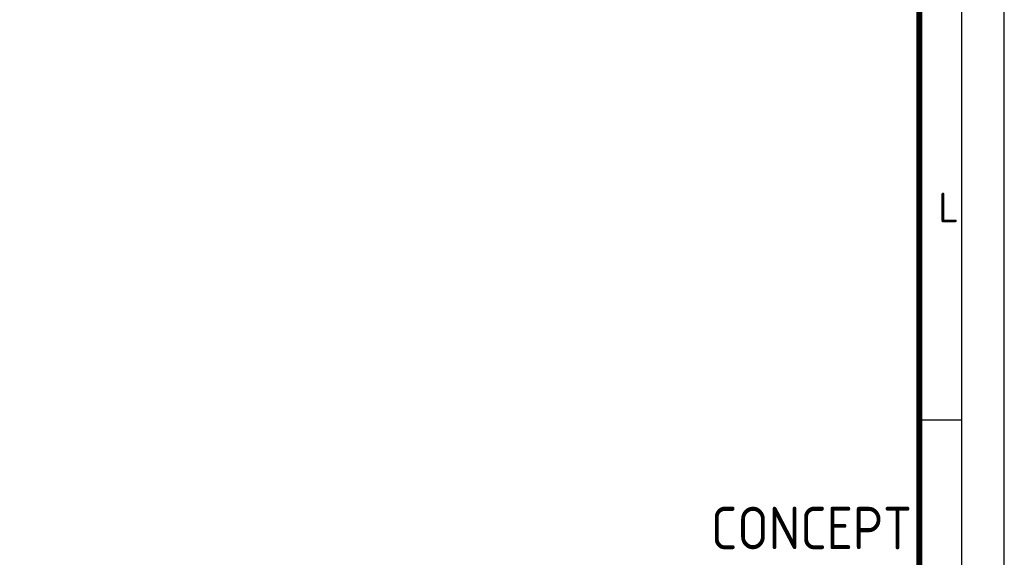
# Paper-space layout 'A1' of a CAD drawing. Header units: metres. Extents: x 0 to 841, y 0 to 594.
# Tile 12 of 14: x 725 to 841, y 81 to 144. Entities that reach past the tile are written whole.
import ezdxf
from ezdxf.enums import TextEntityAlignment as Align

# ---------------------------------------------------------------- set-up
doc = ezdxf.new("R2010")
doc.units = ezdxf.units.M
doc.layers.add('22BMALSTBC_VOLGER-ZW', color=253, linetype='Continuous')
for name, color, linetype, lineweight in [('X-XX-AL-TEKENBLAD-S @ 1', 253, 'Continuous', 25), ('X-XX-AL-TEKENBLAD_KADER-G', 253, 'Continuous', 25), ('X-XX-AL-TEKENBLAD_KADER_ROOSTERVERDELING-G', 253, 'Continuous', 25), ('X-XX-AL-TEKENBLAD_KADER_ROOSTERVERDELING-T35', 253, 'Continuous', 35)]:
    doc.layers.add(name, color=color, linetype=linetype, lineweight=lineweight)
doc.styles.add('ambacht', font='isocp.shx')
doc.styles.add('ISO', font='iso', dxfattribs={"height": 2.5})
doc.styles.add('NLCS-ISO', font='NLCS-ISO.ttf')

# ---------------------------------------------------------------- blocks, each defined once
blk = doc.blocks.new('VOLGER-ZW')
at = {"linetype": 'Continuous', "style": 'ISO', "width": 0.96}
blk.add_attdef('STATUS', text='', height=5, dxfattribs=at).set_placement((-0.87, 71.79), align=Align.RIGHT)
at = {"style": 'ambacht'}
for tag, p, height in [('PROJECTOMSCHRIJVING', (-142.5, 65.25), 3.5), ('ONDERDEELNAAM', (-142.5, 58.5), 3.5), ('TEKENINGNUMMER', (-38.75, 59.37), 3), ('WERKOMSCHRIJVING1', (-142.5, 52.25), 2.5), ('WERKOMSCHRIJVING2', (-142.5, 48.25), 2.5), ('BESTEKNUMMER', (-38.75, 47.5), 2.5), ('WERKOMSCHRIJVING3', (-142.5, 44.25), 2.5), ('WERKOMSCHRIJVING4', (-142.5, 40.25), 2.5), ('WERKOMSCHRIJVING5', (-142.5, 36.25), 2.5), ('SCHAAL', (-38.75, 36.25), 2.5), ('FORMAAT', (-18.75, 36.25), 2.5), ('LOCATIETEKENING', (-141.25, 31.25), 2.5), ('DATUMPLOT', (-38.75, 31.25), 2.5), ('TEKENAAR', (-161.25, 26.25), 2.5), ('DATUM', (-161.25, 21.25), 2.5), ('WIJZ1.', (-131.25, 21.25), 1.8), ('WIJZ2.', (-121.25, 21.25), 1.8), ('WIJZ3.', (-111.25, 21.25), 1.8), ('GEZ.', (-131.25, 16.25), 1.8), ('GEZ.', (-121.25, 16.25), 1.8), ('GEZ.', (-111.25, 16.25), 1.8)]:
    blk.add_attdef(tag, p, '', height=height, dxfattribs=at)
blk = doc.blocks.new('SAL-TEKENBLAD_A1-SO')
at = {"layer": 'X-XX-AL-TEKENBLAD_KADER-G'}
blk.add_line((841, 0), (841, 594), dxfattribs=at)
at = {"layer": 'X-XX-AL-TEKENBLAD_KADER-G', "const_width": 0.7, "flags": 128}
blk.add_lwpolyline([(20, 10), (831, 10), (831, 584), (20, 584)], close=True, dxfattribs=at)
at = {"layer": 'X-XX-AL-TEKENBLAD_KADER_ROOSTERVERDELING-G'}
for p, q in [((836, 5), (836, 589)), ((836, 97), (831, 97))]:
    blk.add_line(p, q, dxfattribs=at)
at = {"layer": 'X-XX-AL-TEKENBLAD_KADER_ROOSTERVERDELING-T35', "lineweight": 35, "style": 'NLCS-ISO'}
blk.add_text('L', height=3.5, dxfattribs=at).set_placement((833.25, 122), align=Align.MIDDLE_LEFT)

psp = doc.layouts.new('A1')

# ---------------------------------------------------------------- block references
at = {"layer": '22BMALSTBC_VOLGER-ZW'}
ref = psp.add_blockref('VOLGER-ZW', (831, 10), dxfattribs=at)
ref.add_attrib('STATUS', 'CONCEPT', dxfattribs={"layer": '0', "linetype": 'Continuous', "height": 5, "style": 'ISO', "width": 0.96}).set_placement((830.13, 81.79), align=Align.RIGHT)
at = {"layer": 'X-XX-AL-TEKENBLAD-S @ 1'}
psp.add_blockref('SAL-TEKENBLAD_A1-SO', (0, 0), dxfattribs=at)

doc.saveas('drawing.dxf')
